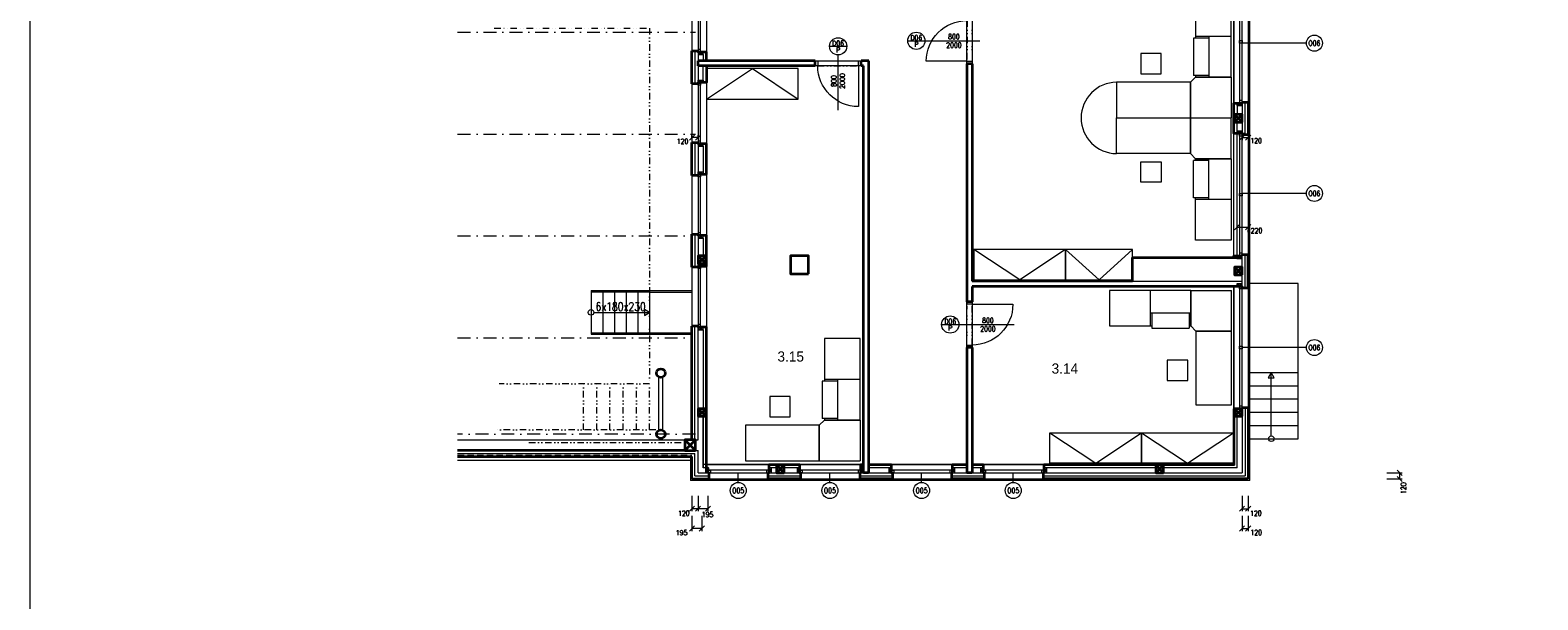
# Model space of a CAD drawing. Header units: millimetres. Extents: x -485339 to 350584, y -2181201 to -313328.
# Tile 39 of 115: x -83567 to -53967, y -1130730 to -1119547. Entities that reach past the tile are written whole.
import ezdxf
from ezdxf.enums import TextEntityAlignment as Align

# ---------------------------------------------------------------- set-up
doc = ezdxf.new("R2010")
doc.units = ezdxf.units.MM
doc.header["$LTSCALE"] = 10
for name, pattern in [('DASHDOT', [25.4, 12.7, -6.35, 0, -6.35]), ('DĚLICÍ2', [15.875, 6.35, -3.175, 0, -3.175, 0, -3.175]), ('ČÁRKOVANÁ2', [9.525, 6.35, -3.175])]:
    doc.linetypes.add(name, pattern=pattern)
doc.layers.get('Defpoints').update_dxf_attribs({"color": 201})
for name, color, linetype, lineweight in [('A_vybavení', 252, 'Continuous', 18), ('N_dveře', 10, 'Continuous', 18), ('N_kóty', 10, 'Continuous', 18), ('N_okna', 10, 'Continuous', 18), ('N_okna_konst_prof', 10, 'Continuous', 18), ('N_popis_otvory', 10, 'Continuous', 18), ('N_čáry_obrys', 10, 'Continuous', 35), ('N_čáry_obv.plášt', 212, 'Continuous', 18), ('N_čáry_obv.plášt_obrys', 212, 'Continuous', 35), ('N_čáry_plné', 10, 'Continuous', 18), ('PBŘ', 160, 'Continuous', 18), ('St__otvory_dveře', 40, 'Continuous', 18), ('St_lehký obvodový plášť', 152, 'Continuous', 18), ('St_plocha_místnosti', 250, 'Continuous', 18), ('St_popis', 250, 'Continuous', 18), ('St_sloupy_konstrukce haly', 5, 'Continuous', 35), ('St_sloupy_opláštění_půdorys', 25, 'Continuous', 35), ('St_čáry_nad', 250, 'DĚLICÍ2', 18), ('St_čáry_obrys', 5, 'Continuous', 35), ('St_čáry_osy', 250, 'DASHDOT', 18), ('St_čáry_plné', 250, 'Continuous', 18), ('St_čáry_pod', 250, 'ČÁRKOVANÁ2', 18)]:
    doc.layers.add(name, color=color, linetype=linetype, lineweight=lineweight)
doc.layers.add('St_plocha_místn', color=140, linetype='Continuous', lineweight=18, plot=False)
doc.styles.add('Andy', font='txt')
doc.styles.get("Standard").update_dxf_attribs({"font": 'simplex.shx', "width": 0.8})
doc.linetypes.add('ZIGZAG', pattern='A,0.00254,-5.08,[131,ltypeshp.shx,S=5.08,R=0,X=-5.08,Y=0],-10.16,[131,ltypeshp.shx,S=5.08,R=180,X=5.08,Y=0],-5.08', length=20.32254)
doc.dimstyles.new('stavebníM50 vnitřní', dxfattribs={"dimtxt": 100, "dimasz": 100, "dimexe": 50, "dimexo": 100, "dimgap": 30, "dimtad": 1, "dimdec": 0, "dimtxsty": 'Standard', "dimblk": 'OBLIQUE', "dimcen": 2.5, "dimclrd": 256, "dimclre": 256, "dimclrt": 256, "dimadec": 0, "dimazin": 0, "dimtfac": 1, "dimtdec": 0, "dimtmove": 2, "dimatfit": 2, "dimldrblk": 'OBLIQUE', "dimfxl": 250, "dimfxlon": 1, "dimlwd": -1, "dimlwe": -1, "dimarcsym": 0})

# ---------------------------------------------------------------- blocks, each defined once
blk = doc.blocks.new('G$C9C144299')
at = {"layer": 'St_lehký obvodový plášť', "color": 0, "ltscale": 2}
for points in [[(0, -50), (2400, -50), (2400, 0), (0, 0)], [(0, -50), (0, -50), (0, 0), (0, 0)], [(0, -50), (0, -50), (0, 0), (0, 0)], [(0, -50), (50, -50), (50, 0), (0, 0)], [(1225, -50), (1175, -50), (1175, 0), (1225, 0)], [(2400, -50), (2350, -50), (2350, 0), (2400, 0)]]:
    blk.add_lwpolyline(points, close=True, dxfattribs=at)
blk = doc.blocks.new('G$C2A6251B2')
at = {"layer": 'St_lehký obvodový plášť', "color": 0, "ltscale": 2}
for points in [[(0, -50), (1200, -50), (1200, 0), (0, 0)], [(0, -50), (50, -50), (50, 0), (0, 0)], [(1200, -50), (1150, -50), (1150, 0), (1200, 0)]]:
    blk.add_lwpolyline(points, close=True, dxfattribs=at)
blk = doc.blocks.new('G$CBB62DE26')
at = {"layer": 'St_sloupy_opláštění_půdorys', "ltscale": 2}
blk.add_lwpolyline([(-75, -150), (75, -150), (75, 0), (-75, 0)], close=True, dxfattribs=at)
for points in [[(-75, 0), (75, -150)], [(75, 0), (-75, -150)]]:
    blk.add_lwpolyline(points, dxfattribs=at)
blk = doc.blocks.new('G$CC1796412')
at = {"layer": 'St__otvory_dveře', "color": 0, "ltscale": 2}
blk.add_lwpolyline([(850, 1), (850, 801)], dxfattribs=at)
at = {"layer": 'St__otvory_dveře', "ltscale": 2}
for points in [[(50, 0), (0, 0), (0, -100), (50, -100)], [(900, 1), (850, 1), (850, -99), (900, -99)]]:
    blk.add_lwpolyline(points, close=True, dxfattribs=at)
at = {"layer": 'St__otvory_dveře', "linetype": 'DĚLICÍ2', "ltscale": 2}
for points in [[(50, 0), (850, 1)], [(50, -100), (850, -99)]]:
    blk.add_lwpolyline(points, dxfattribs=at)
at = {"layer": 'St__otvory_dveře', "color": 0, "ltscale": 2}
blk.add_arc((850, 1), 800, 90, 180, dxfattribs=at)
blk = doc.blocks.new('G$C08AFE675')
at = {"layer": 'St_sloupy_konstrukce haly', "color": 250, "lineweight": 18, "ltscale": 2}
for points in [[(-525, 40), (525, 40)], [(-525, -40), (525, -40)]]:
    blk.add_lwpolyline(points, dxfattribs=at)
at = {"layer": 'St_sloupy_konstrukce haly', "ltscale": 2}
for centre in [(-600, 0), (600, 0)]:
    blk.add_circle(centre, 85, dxfattribs=at)
blk = doc.blocks.new('G$C0F2906C7')
at = {"layer": 'St_sloupy_opláštění_půdorys', "ltscale": 2}
blk.add_lwpolyline([(-105, -105), (105, -105), (105, 105), (-105, 105)], close=True, dxfattribs=at)
for points in [[(-105, 105), (105, -105)], [(105, 105), (-105, -105)]]:
    blk.add_lwpolyline(points, dxfattribs=at)
blk = doc.blocks.new('G$C06EEB7C7')
at = {"layer": 'A_vybavení', "linetype": 'Continuous'}
for p, q in [((-700, 2400), (-700, 1567.680059)), ((0, 2400), (-700, 2400)), ((0, 800), (0, 2400)), ((-440.612934, 1567.680059), (-741.008501, 1567.680059)), ((-741.008501, 1567.680059), (-741.008501, 832.319942)), ((0, 1600), (-700, 1600)), ((-440.612934, 1600), (-440.612934, 800)), ((-1371.703643, 1262.803724), (-1771.703643, 1262.803724)), ((-1771.703643, 1262.803724), (-1771.703643, 862.803724)), ((-1371.703643, 862.803724), (-1371.703643, 1262.803724)), ((-800, 700), (-2250, 700)), ((-2250, 700), (-2250, 0)), ((-2250, 700), (-2250, 0)), ((-1771.703643, 862.803724), (-1371.703643, 862.803724)), ((-800, 700), (-700, 800)), ((-800, 700), (-800, 0)), ((-800, 0), (-800, 700)), ((-440.612934, 832.319942), (-741.008501, 832.319942)), ((-700, 832.319942), (-700, 800)), ((-700, 800), (0, 800)), ((0, 800), (-700, 800)), ((0, 800), (0, 0)), ((-2250, 0), (0, 0)), ((-2250, 0), (0, 0)), ((-2250, -700), (-2250, 0)), ((-2250, -700), (-2250, 0)), ((-800, -700), (-800, 0)), ((-800, 0), (-800, -700)), ((0, -800), (0, 0)), ((-800, -700), (-2250, -700)), ((-1771.703643, -862.803724), (-1371.703643, -862.803724)), ((-1771.703643, -1262.803724), (-1771.703643, -862.803724)), ((-1371.703643, -862.803724), (-1371.703643, -1262.803724)), ((-800, -700), (-700, -800)), ((-440.612934, -832.319942), (-741.008501, -832.319942)), ((-741.008501, -1567.680059), (-741.008501, -832.319942)), ((-700, -800), (0, -800)), ((0, -800), (-700, -800)), ((-700, -832.319942), (-700, -800)), ((-440.612934, -1600), (-440.612934, -800)), ((0, -800), (0, -2400)), ((-1371.703643, -1262.803724), (-1771.703643, -1262.803724)), ((-440.612934, -1567.680059), (-741.008501, -1567.680059)), ((-700, -2400), (-700, -1567.680059)), ((0, -1600), (-700, -1600)), ((0, -2400), (-700, -2400))]:
    blk.add_line(p, q, dxfattribs=at)
blk.add_arc((-2246.000453, 0), 700.011426, 90.3273638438, 269.6726361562, dxfattribs=at)
blk = doc.blocks.new('*U2262')
at = {"color": 0, "linetype": 'ByBlock', "lineweight": -2}
blk.add_lwpolyline([(0, -600), (1800, -600), (1800, 0), (0, 0), (0, -600), (900, 0), (1800, -600)], dxfattribs=at)
blk = doc.blocks.new('*U2265')
at = {"color": 0, "linetype": 'ByBlock', "lineweight": -2}
blk.add_lwpolyline([(0, -600), (1313, -600), (1313, 0), (0, 0), (0, -600), (656, 0), (1313, -600)], dxfattribs=at)
blk = doc.blocks.new('G$C5984D2B0')
at = {"layer": 'A_vybavení', "linetype": 'Continuous'}
for p, q in [((-2250, 0), (0, 0)), ((-2250, -700), (-2250, 0)), ((-2250, -700), (-2250, 0)), ((-800, -700), (-800, 0)), ((-800, 0), (-800, -700)), ((0, -800), (0, 0)), ((-800, -700), (-2250, -700)), ((-1771.703643, -862.803724), (-1371.703643, -862.803724)), ((-1771.703643, -1262.803724), (-1771.703643, -862.803724)), ((-1371.703643, -862.803724), (-1371.703643, -1262.803724)), ((-800, -700), (-700, -800)), ((-440.612934, -832.319942), (-741.008501, -832.319942)), ((-741.008501, -1567.680059), (-741.008501, -832.319942)), ((-700, -800), (0, -800)), ((0, -800), (-700, -800)), ((-700, -832.319942), (-700, -800)), ((-440.612934, -1600), (-440.612934, -800)), ((0, -800), (0, -2400)), ((-1371.703643, -1262.803724), (-1771.703643, -1262.803724)), ((-440.612934, -1567.680059), (-741.008501, -1567.680059)), ((-700, -2400), (-700, -1567.680059)), ((0, -1600), (-700, -1600)), ((0, -2400), (-700, -2400))]:
    blk.add_line(p, q, dxfattribs=at)
blk = doc.blocks.new('_OBLIQUE')
at = {"color": 0, "linetype": 'ByBlock'}
blk.add_line((-0.5, -0.5), (0.5, 0.5), dxfattribs=at)
blk = doc.blocks.new('*D2296')
at = {"layer": 'Defpoints', "color": 0, "transparency": 16777216}
for p in [(-70380, -1127052), (-70575, -1128357), (-70575, -1129330)]:
    blk.add_point(p, dxfattribs=at)
at = {"layer": 'N_kóty', "transparency": 16777216}
for p, q in [((-70575, -1129080), (-70575, -1129380)), ((-70380, -1129080), (-70380, -1129380)), ((-70380, -1129330), (-70575, -1129330))]:
    blk.add_line(p, q, dxfattribs=at)
at = {"layer": 'N_kóty', "linetype": 'ByBlock', "transparency": 16777216, "xscale": 100, "yscale": 100, "zscale": 100, "rotation": 180}
blk.add_blockref('_OBLIQUE', (-70575, -1129330), dxfattribs=at)
at = {"layer": 'N_kóty', "linetype": 'ByBlock', "transparency": 16777216, "xscale": 100, "yscale": 100, "zscale": 100}
blk.add_blockref('_OBLIQUE', (-70380, -1129330), dxfattribs=at)
at = {"layer": 'N_kóty', "transparency": 16777216, "insert": (-70777, -1129411), "char_height": 100, "attachment_point": 5}
blk.add_mtext('195', dxfattribs=at)
blk = doc.blocks.new('*D2297')
at = {"layer": 'Defpoints', "color": 0, "transparency": 16777216}
for p in [(-59775, -1128237), (-59655, -1128357), (-59655, -1128941)]:
    blk.add_point(p, dxfattribs=at)
at = {"layer": 'N_kóty', "transparency": 16777216}
for p, q in [((-59775, -1128691), (-59775, -1128991)), ((-59775, -1128941), (-59655, -1128941)), ((-59655, -1128691), (-59655, -1128991))]:
    blk.add_line(p, q, dxfattribs=at)
at = {"layer": 'N_kóty', "linetype": 'ByBlock', "transparency": 16777216, "xscale": 100, "yscale": 100, "zscale": 100, "rotation": 180}
blk.add_blockref('_OBLIQUE', (-59775, -1128941), dxfattribs=at)
at = {"layer": 'N_kóty', "linetype": 'ByBlock', "transparency": 16777216, "xscale": 100, "yscale": 100, "zscale": 100}
blk.add_blockref('_OBLIQUE', (-59655, -1128941), dxfattribs=at)
at = {"layer": 'N_kóty', "transparency": 16777216, "insert": (-59503, -1129030), "char_height": 100, "attachment_point": 5}
blk.add_mtext('120', dxfattribs=at)
blk = doc.blocks.new('*D2298')
at = {"layer": 'Defpoints', "color": 0, "transparency": 16777216}
for p in [(-59775, -1128627), (-59655, -1128747), (-59655, -1129330)]:
    blk.add_point(p, dxfattribs=at)
at = {"layer": 'N_kóty', "transparency": 16777216}
for p, q in [((-59775, -1129080), (-59775, -1129380)), ((-59655, -1129080), (-59655, -1129380)), ((-59775, -1129330), (-59655, -1129330))]:
    blk.add_line(p, q, dxfattribs=at)
at = {"layer": 'N_kóty', "linetype": 'ByBlock', "transparency": 16777216, "xscale": 100, "yscale": 100, "zscale": 100, "rotation": 180}
blk.add_blockref('_OBLIQUE', (-59775, -1129330), dxfattribs=at)
at = {"layer": 'N_kóty', "linetype": 'ByBlock', "transparency": 16777216, "xscale": 100, "yscale": 100, "zscale": 100}
blk.add_blockref('_OBLIQUE', (-59655, -1129330), dxfattribs=at)
at = {"layer": 'N_kóty', "transparency": 16777216, "insert": (-59497, -1129407), "char_height": 100, "attachment_point": 5}
blk.add_mtext('120', dxfattribs=at)
blk = doc.blocks.new('*D2299')
at = {"layer": 'Defpoints', "color": 0, "transparency": 16777216}
for p in [(-70455, -1128212), (-70260, -1128212), (-70455, -1128941)]:
    blk.add_point(p, dxfattribs=at)
at = {"layer": 'N_kóty', "transparency": 16777216}
for p, q in [((-70455, -1128691), (-70455, -1128991)), ((-70260, -1128941), (-70455, -1128941)), ((-70260, -1128691), (-70260, -1128991))]:
    blk.add_line(p, q, dxfattribs=at)
at = {"layer": 'N_kóty', "linetype": 'ByBlock', "transparency": 16777216, "xscale": 100, "yscale": 100, "zscale": 100, "rotation": 180}
blk.add_blockref('_OBLIQUE', (-70455, -1128941), dxfattribs=at)
at = {"layer": 'N_kóty', "linetype": 'ByBlock', "transparency": 16777216, "xscale": 100, "yscale": 100, "zscale": 100}
blk.add_blockref('_OBLIQUE', (-70260, -1128941), dxfattribs=at)
at = {"layer": 'N_kóty', "transparency": 16777216, "insert": (-70268, -1129055), "char_height": 100, "attachment_point": 5}
blk.add_mtext('195', dxfattribs=at)
blk = doc.blocks.new('*D2300')
at = {"layer": 'Defpoints', "color": 0, "transparency": 16777216}
for p in [(-70455, -1128212), (-70575, -1128357), (-70575, -1128941)]:
    blk.add_point(p, dxfattribs=at)
at = {"layer": 'N_kóty', "transparency": 16777216}
for p, q in [((-70575, -1128691), (-70575, -1128991)), ((-70455, -1128941), (-70575, -1128941)), ((-70455, -1128691), (-70455, -1128991))]:
    blk.add_line(p, q, dxfattribs=at)
at = {"layer": 'N_kóty', "linetype": 'ByBlock', "transparency": 16777216, "xscale": 100, "yscale": 100, "zscale": 100, "rotation": 180}
blk.add_blockref('_OBLIQUE', (-70575, -1128941), dxfattribs=at)
at = {"layer": 'N_kóty', "linetype": 'ByBlock', "transparency": 16777216, "xscale": 100, "yscale": 100, "zscale": 100}
blk.add_blockref('_OBLIQUE', (-70455, -1128941), dxfattribs=at)
at = {"layer": 'N_kóty', "transparency": 16777216, "insert": (-70735, -1129030), "char_height": 100, "attachment_point": 5}
blk.add_mtext('120', dxfattribs=at)
blk = doc.blocks.new('*D2301')
at = {"layer": 'Defpoints', "color": 0, "transparency": 16777216}
for p in [(-59775, -1121655), (-59655, -1121655), (-59655, -1121655)]:
    blk.add_point(p, dxfattribs=at)
at = {"layer": 'N_kóty', "transparency": 16777216}
for p, q in [((-59775, -1121655), (-59775, -1121705)), ((-59775, -1121655), (-59655, -1121655)), ((-59655, -1121655), (-59655, -1121705))]:
    blk.add_line(p, q, dxfattribs=at)
at = {"layer": 'N_kóty', "linetype": 'ByBlock', "transparency": 16777216, "xscale": 100, "yscale": 100, "zscale": 100, "rotation": 180}
blk.add_blockref('_OBLIQUE', (-59775, -1121655), dxfattribs=at)
at = {"layer": 'N_kóty', "linetype": 'ByBlock', "transparency": 16777216, "xscale": 100, "yscale": 100, "zscale": 100}
blk.add_blockref('_OBLIQUE', (-59655, -1121655), dxfattribs=at)
at = {"layer": 'N_kóty', "transparency": 16777216, "insert": (-59500, -1121716), "char_height": 100, "attachment_point": 5}
blk.add_mtext('120', dxfattribs=at)
blk = doc.blocks.new('*D2302')
at = {"layer": 'Defpoints', "color": 0, "transparency": 16777216}
for p in [(-59875, -1123414), (-59655, -1123414), (-59655, -1123414)]:
    blk.add_point(p, dxfattribs=at)
at = {"layer": 'N_kóty', "transparency": 16777216}
for p, q in [((-59875, -1123414), (-59875, -1123464)), ((-59875, -1123414), (-59655, -1123414)), ((-59655, -1123514), (-59655, -1123464))]:
    blk.add_line(p, q, dxfattribs=at)
at = {"layer": 'N_kóty', "linetype": 'ByBlock', "transparency": 16777216, "xscale": 100, "yscale": 100, "zscale": 100, "rotation": 180}
blk.add_blockref('_OBLIQUE', (-59875, -1123414), dxfattribs=at)
at = {"layer": 'N_kóty', "linetype": 'ByBlock', "transparency": 16777216, "xscale": 100, "yscale": 100, "zscale": 100}
blk.add_blockref('_OBLIQUE', (-59655, -1123414), dxfattribs=at)
at = {"layer": 'N_kóty', "transparency": 16777216, "insert": (-59490, -1123481), "char_height": 100, "attachment_point": 5}
blk.add_mtext('220', dxfattribs=at)
blk = doc.blocks.new('*D2304')
at = {"layer": 'Defpoints', "color": 0, "transparency": 16777216}
for p in [(-70575, -1121655), (-70575, -1121752), (-70455, -1121752)]:
    blk.add_point(p, dxfattribs=at)
at = {"layer": 'N_kóty', "transparency": 16777216}
for p, q in [((-70575, -1121655), (-70575, -1121605)), ((-70455, -1121655), (-70575, -1121655)), ((-70455, -1121655), (-70455, -1121605))]:
    blk.add_line(p, q, dxfattribs=at)
at = {"layer": 'N_kóty', "linetype": 'ByBlock', "transparency": 16777216, "xscale": 100, "yscale": 100, "zscale": 100, "rotation": 180}
blk.add_blockref('_OBLIQUE', (-70575, -1121655), dxfattribs=at)
at = {"layer": 'N_kóty', "linetype": 'ByBlock', "transparency": 16777216, "xscale": 100, "yscale": 100, "zscale": 100}
blk.add_blockref('_OBLIQUE', (-70455, -1121655), dxfattribs=at)
at = {"layer": 'N_kóty', "transparency": 16777216, "insert": (-70759, -1121729), "char_height": 100, "attachment_point": 5}
blk.add_mtext('120', dxfattribs=at)
blk = doc.blocks.new('*D2317')
at = {"layer": 'Defpoints', "color": 0, "transparency": 16777216}
for p in [(-59775, -1128237), (-59775, -1128357), (-56682, -1128357)]:
    blk.add_point(p, dxfattribs=at)
at = {"layer": 'N_kóty', "transparency": 16777216}
for p, q in [((-56932, -1128237), (-56632, -1128237)), ((-56682, -1128237), (-56682, -1128357)), ((-56932, -1128357), (-56632, -1128357))]:
    blk.add_line(p, q, dxfattribs=at)
at = {"layer": 'N_kóty', "linetype": 'ByBlock', "transparency": 16777216, "xscale": 100, "yscale": 100, "zscale": 100}
for p, rotation in [((-56682, -1128237), 90), ((-56682, -1128357), 270)]:
    blk.add_blockref('_OBLIQUE', p, dxfattribs=dict(at, rotation=rotation))
at = {"layer": 'N_kóty', "transparency": 16777216, "insert": (-56604, -1128539), "char_height": 100, "attachment_point": 5, "rotation": 90}
blk.add_mtext('120', dxfattribs=at)

msp = doc.modelspace()

# ---------------------------------------------------------------- linework, layer by layer
at = {"layer": 'N_okna_konst_prof'}
for points in [[(-70454.9, -1119977.2), (-70454.9, -1120027.2), (-70354.9, -1120027.2), (-70354.9, -1119977.2)], [(-70454.9, -1120577.2), (-70454.9, -1120527.2), (-70354.9, -1120527.2), (-70354.9, -1120577.2)], [(-59774.9, -1121027.2), (-59774.9, -1120977.2), (-59874.9, -1120977.2), (-59874.9, -1121027.2)], [(-59774.9, -1121577.2), (-59774.9, -1121527.2), (-59874.9, -1121527.2), (-59874.9, -1121577.2)], [(-70454.9, -1121777.2), (-70454.9, -1121827.2), (-70354.9, -1121827.2), (-70354.9, -1121777.2)], [(-70454.9, -1122377.2), (-70454.9, -1122327.2), (-70354.9, -1122327.2), (-70354.9, -1122377.2)], [(-70454.9, -1123577.2), (-70454.9, -1123627.2), (-70354.9, -1123627.2), (-70354.9, -1123577.2)], [(-70454.9, -1124177.2), (-70454.9, -1124127.2), (-70354.9, -1124127.2), (-70354.9, -1124177.2)], [(-59774.9, -1124027.2), (-59774.9, -1123977.2), (-59874.9, -1123977.2), (-59874.9, -1124027.2)], [(-59774.9, -1124577.2), (-59774.9, -1124527.2), (-59874.9, -1124527.2), (-59874.9, -1124577.2)], [(-70454.9, -1125377.2), (-70454.9, -1125427.2), (-70354.9, -1125427.2), (-70354.9, -1125377.2)], [(-70310.1, -1128237.2), (-70260.1, -1128237.2), (-70260.1, -1128137.2), (-70310.1, -1128137.2)], [(-69060.1, -1128237.2), (-69010.1, -1128237.2), (-69010.1, -1128137.2), (-69060.1, -1128137.2)], [(-68510.1, -1128237.2), (-68460.1, -1128237.2), (-68460.1, -1128137.2), (-68510.1, -1128137.2)], [(-67260.1, -1128237.2), (-67210.1, -1128237.2), (-67210.1, -1128137.2), (-67260.1, -1128137.2)], [(-66710.1, -1128237.2), (-66660.1, -1128237.2), (-66660.1, -1128137.2), (-66710.1, -1128137.2)], [(-65460.1, -1128237.2), (-65410.1, -1128237.2), (-65410.1, -1128137.2), (-65460.1, -1128137.2)], [(-64910.1, -1128237.2), (-64860.1, -1128237.2), (-64860.1, -1128137.2), (-64910.1, -1128137.2)], [(-63660.1, -1128237.2), (-63610.1, -1128237.2), (-63610.1, -1128137.2), (-63660.1, -1128137.2)]]:
    msp.add_lwpolyline(points, close=True, dxfattribs=at)
for points in [[(-70354.9, -1119977.2), (-70454.9, -1120027.2)], [(-70354.9, -1120027.2), (-70454.9, -1119977.2)], [(-70304.4, -1120147.2), (-70304.4, -1119989.7), (-70354.9, -1119989.7)], [(-70354.9, -1120027.2), (-70354.9, -1120147.2)], [(-70304.4, -1120247.2), (-70304.4, -1120564.7), (-70354.9, -1120564.7)], [(-70354.9, -1120527.2), (-70354.9, -1120247.2)], [(-70354.9, -1120577.2), (-70454.9, -1120527.2)], [(-70354.9, -1120527.2), (-70454.9, -1120577.2)], [(-59874.9, -1121027.2), (-59774.9, -1120977.2)], [(-59874.9, -1120977.2), (-59774.9, -1121027.2)], [(-59874.9, -1121577.2), (-59774.9, -1121527.2)], [(-59874.9, -1121527.2), (-59774.9, -1121577.2)], [(-70354.9, -1121777.2), (-70454.9, -1121827.2)], [(-70354.9, -1121827.2), (-70454.9, -1121777.2)], [(-70304.4, -1122364.7), (-70304.4, -1121789.7), (-70354.9, -1121789.7)], [(-70354.9, -1121827.2), (-70354.9, -1122327.2)], [(-70354.9, -1122377.2), (-70454.9, -1122327.2)], [(-70354.9, -1122327.2), (-70454.9, -1122377.2)], [(-70304.4, -1122364.7), (-70354.9, -1122364.7)], [(-70354.9, -1123577.2), (-70454.9, -1123627.2)], [(-70354.9, -1123627.2), (-70454.9, -1123577.2)], [(-70354.9, -1124164.7), (-70304.4, -1124164.7), (-70304.4, -1124127.2), (-70304.4, -1123589.7), (-70354.9, -1123589.7)], [(-70354.9, -1123627.2), (-70354.9, -1123977.2)], [(-70354.9, -1124177.2), (-70454.9, -1124127.2)], [(-70354.9, -1124127.2), (-70454.9, -1124177.2)], [(-59874.9, -1124027.2), (-59774.9, -1123977.2)], [(-59874.9, -1123977.2), (-59774.9, -1124027.2)], [(-59874.9, -1124577.2), (-59774.9, -1124527.2)], [(-59874.9, -1124527.2), (-59774.9, -1124577.2)], [(-70354.9, -1125377.2), (-70454.9, -1125427.2)], [(-70354.9, -1125427.2), (-70454.9, -1125377.2)], [(-70304.4, -1128137.2), (-70304.4, -1125389.7), (-70354.9, -1125389.7)], [(-70354.9, -1125427.2), (-70354.9, -1126977.2)], [(-70310.1, -1128137.2), (-70260.1, -1128237.2)], [(-70260.1, -1128137.2), (-70310.1, -1128237.2)], [(-69060.1, -1128074.2), (-70291.9, -1128074.2)], [(-69060.1, -1128137.2), (-69010.1, -1128237.2)], [(-69010.1, -1128137.2), (-69060.1, -1128237.2)], [(-68510.1, -1128137.2), (-68460.1, -1128237.2)], [(-68460.1, -1128137.2), (-68510.1, -1128237.2)], [(-67260.1, -1128137.2), (-67210.1, -1128237.2)], [(-67210.1, -1128137.2), (-67260.1, -1128237.2)], [(-66710.1, -1128137.2), (-66660.1, -1128237.2)], [(-66660.1, -1128137.2), (-66710.1, -1128237.2)], [(-65460.1, -1128137.2), (-65410.1, -1128237.2)], [(-65410.1, -1128137.2), (-65460.1, -1128237.2)], [(-64910.1, -1128137.2), (-64860.1, -1128237.2)], [(-64860.1, -1128137.2), (-64910.1, -1128237.2)], [(-63660.1, -1128137.2), (-63610.1, -1128237.2)], [(-63610.1, -1128137.2), (-63660.1, -1128237.2)]]:
    msp.add_lwpolyline(points, dxfattribs=at)
at = {"layer": 'N_popis_otvory'}
for points in [[(-65999.6, -1119757.2), (-64920.3, -1119757.2)], [(-67704.9, -1121114.5), (-67704.9, -1120033.2)], [(-58511.5, -1119802.2), (-59774.9, -1119802.2)], [(-58511.5, -1122752.2), (-59774.9, -1122752.2)], [(-65331.8, -1125327.2), (-64250.5, -1125327.2)], [(-58511.5, -1125777.2), (-59774.9, -1125777.2)], [(-69666.1, -1128425.9), (-69666.1, -1128237.2)], [(-67866.1, -1128425.9), (-67866.1, -1128237.2)], [(-66066.1, -1128425.9), (-66066.1, -1128237.2)], [(-64266.1, -1128425.9), (-64266.1, -1128237.2)]]:
    msp.add_lwpolyline(points, dxfattribs=at)
for centre, radius in [((-67704.9, -1119864.2), 169), ((-66169.3, -1119755.1), 169), ((-58354.2, -1119802.2), 157.3), ((-58354.2, -1122752.2), 157.3), ((-65503.3, -1125325.5), 169), ((-58354.2, -1125777.2), 157.3), ((-69666.1, -1128583.2), 157.3), ((-67866.1, -1128583.2), 157.3), ((-66066.1, -1128583.2), 157.3), ((-64266.1, -1128583.2), 157.3)]:
    msp.add_circle(centre, radius, dxfattribs=at)
at = {"layer": 'N_čáry_obrys'}
for points in [[(-70291.9, -1120147.2), (-70291.9, -1119977.2), (-70454.9, -1119977.2), (-70454.9, -1119952.2)], [(-70291.9, -1120247.2), (-70291.9, -1120577.2), (-70454.9, -1120577.2), (-70454.9, -1120602.2)], [(-59937.9, -1121202.2), (-59937.9, -1120977.2), (-59774.9, -1120977.2), (-59774.9, -1120957.2)], [(-59774.9, -1121597.2), (-59774.9, -1121577.2), (-59937.9, -1121577.2), (-59937.9, -1121202.2)], [(-70291.9, -1122377.2), (-70291.9, -1121777.2), (-70454.9, -1121777.2), (-70454.9, -1121752.2)], [(-70291.9, -1122377.2), (-70454.9, -1122377.2), (-70454.9, -1122402.2)], [(-70454.9, -1124202.2), (-70454.9, -1124177.2), (-70291.9, -1124177.2), (-70291.9, -1124127.2), (-70291.9, -1123577.2), (-70454.9, -1123577.2), (-70454.9, -1123552.2)], [(-59938.3, -1124007.2), (-59937.9, -1123977.2), (-59774.9, -1123977.2)], [(-59774.9, -1124602.2), (-59774.9, -1124577.2), (-59937.9, -1124577.2)], [(-70291.9, -1128137.2), (-70291.9, -1125377.2), (-70454.9, -1125377.2), (-70454.9, -1125357.2)], [(-59936.3, -1126977.2), (-59936.3, -1128074.2)], [(-59936.3, -1126977.2), (-59924.9, -1126977.2)], [(-70291.9, -1128137.2), (-70260.1, -1128137.2), (-70260.1, -1128237.2)], [(-69080.1, -1128237.2), (-69060.1, -1128237.2), (-69060.1, -1128074.2), (-68460.1, -1128074.2), (-68460.1, -1128237.2), (-68440.1, -1128237.2)], [(-67280.1, -1128237.2), (-67260.1, -1128237.2), (-67260.1, -1128074.2), (-67204.9, -1128074.2)], [(-67104.9, -1128074.2), (-66660.1, -1128074.2), (-66660.1, -1128237.2), (-66640.1, -1128237.2)], [(-65480.1, -1128237.2), (-65460.1, -1128237.2), (-65460.1, -1128074.2), (-65173.4, -1128074.2)], [(-65073.3, -1128074.2), (-64860.1, -1128074.2), (-64860.1, -1128237.2), (-64840.1, -1128237.2)], [(-63680.1, -1128237.2), (-63660.1, -1128237.2), (-63660.1, -1128074.2), (-61465.3, -1128074.2)], [(-59936.3, -1128074.2), (-61465.3, -1128074.2)]]:
    msp.add_lwpolyline(points, dxfattribs=at)
at = {"layer": 'N_čáry_obv.plášt'}
for p, q in [((-59654.9, -1109867.2), (-59655.6, -1128250)), ((-59774.9, -1126977.2), (-59774, -1128236.4)), ((-69080.1, -1128237.2), (-68440.1, -1128237.2)), ((-67330.1, -1128237.2), (-66690.1, -1128237.2)), ((-65480.1, -1128237.2), (-64840.1, -1128237.2)), ((-63680.1, -1128237.2), (-59774.9, -1128237.2))]:
    msp.add_line(p, q, dxfattribs=at)
at = {"layer": 'N_čáry_obv.plášt', "linetype": 'ZIGZAG'}
for p, q in [((-70514.9, -1119952.2), (-70514.9, -1120602.2)), ((-70514.9, -1121752.2), (-70514.9, -1122402.2)), ((-70514.9, -1123552.2), (-70514.9, -1124202.2)), ((-59714.9, -1124602.2), (-59714.9, -1123952.2)), ((-70514.9, -1127587.2), (-70514.9, -1125357.2)), ((-59714.9, -1126952.2), (-59714.9, -1128297.2)), ((-70514.9, -1127797.2), (-70514.9, -1127787.2)), ((-70514.9, -1128297.2), (-70514.9, -1127857.2)), ((-70514.9, -1128297.2), (-70240.1, -1128297.2))]:
    msp.add_line(p, q, dxfattribs=at)
at = {"layer": 'N_čáry_obv.plášt', "ltscale": 2}
for p, q in [((-70454.9, -1119952.2), (-70454.9, -1120602.2)), ((-70454.9, -1121752.2), (-70454.9, -1122402.2)), ((-70454.9, -1123552.2), (-70454.9, -1124202.2)), ((-70454.9, -1127587.2), (-70454.9, -1125377.2)), ((-70454.9, -1128237.2), (-70454.9, -1127797.2)), ((-70454.9, -1128237.2), (-70240.1, -1128237.2))]:
    msp.add_line(p, q, dxfattribs=at)
at = {"layer": 'N_čáry_obv.plášt'}
for points in [[(-70574.9, -1118607.2), (-70574.9, -1127587.2)], [(-59774.9, -1120977.2), (-59774.9, -1121577.2)], [(-59774.9, -1124602.2), (-59774.9, -1123952.2)], [(-70574.9, -1127587.2), (-70454.9, -1127587.2)], [(-70574.9, -1128357.2), (-59678.3, -1128357.2)]]:
    msp.add_lwpolyline(points, dxfattribs=at)
at = {"layer": 'N_čáry_obv.plášt', "linetype": 'ZIGZAG'}
for points in [[(-59714.9, -1121597.2), (-59714.9, -1120957.2)], [(-75174.3, -1127857.2), (-70514.9, -1127857.2)], [(-69080.1, -1128297.2), (-68440.1, -1128297.2)], [(-67280.1, -1128297.2), (-66640.1, -1128297.2)], [(-65480.1, -1128297.2), (-64840.1, -1128297.2)], [(-63680.1, -1128297.2), (-59714.9, -1128297.2)]]:
    msp.add_lwpolyline(points, dxfattribs=at)
at = {"layer": 'N_čáry_obv.plášt', "ltscale": 2}
msp.add_lwpolyline([(-75174.3, -1127797.2), (-70454.9, -1127797.2)], dxfattribs=at)
at = {"layer": 'N_čáry_obv.plášt_obrys'}
for p, q in [((-70574.9, -1120602.2), (-70574.9, -1119952.2)), ((-70574.9, -1119952.2), (-70454.9, -1119952.2)), ((-70454.9, -1120602.2), (-70574.9, -1120602.2)), ((-70574.9, -1122402.2), (-70574.9, -1121752.2)), ((-70574.9, -1121752.2), (-70454.9, -1121752.2)), ((-70454.9, -1122402.2), (-70574.9, -1122402.2)), ((-70574.9, -1124202.2), (-70574.9, -1123552.2)), ((-70574.9, -1123552.2), (-70454.9, -1123552.2)), ((-70454.9, -1124202.2), (-70574.9, -1124202.2)), ((-70454.9, -1125357.2), (-70574.9, -1125357.2)), ((-70574.9, -1127587.2), (-70574.9, -1125357.2))]:
    msp.add_line(p, q, dxfattribs=at)
at = {"layer": 'N_čáry_obv.plášt_obrys', "ltscale": 2}
for p, q in [((-59774.9, -1120957.2), (-59654.9, -1120957.2)), ((-59654.9, -1120957.2), (-59654.9, -1121597.2)), ((-59774.9, -1121597.2), (-59654.9, -1121597.2)), ((-59654.9, -1124602.2), (-59655.4, -1123952.2)), ((-59654.9, -1126952.2), (-59654.9, -1128357.2)), ((-70574.9, -1128357.2), (-70574.9, -1127917.2)), ((-70240.1, -1128237.2), (-70240.1, -1128357.2)), ((-69080.1, -1128357.2), (-69080.1, -1128237.2)), ((-68440.1, -1128237.2), (-68440.1, -1128357.2)), ((-67280.1, -1128237.2), (-67280.1, -1128357.2)), ((-66640.1, -1128237.2), (-66640.1, -1128357.2)), ((-65480.1, -1128237.2), (-65480.1, -1128357.2)), ((-64840.1, -1128237.2), (-64840.1, -1128357.2)), ((-63680.1, -1128237.2), (-63680.1, -1128357.2)), ((-70574.9, -1128357.2), (-70240.1, -1128357.2)), ((-68440.1, -1128357.2), (-69080.1, -1128357.2)), ((-66640.1, -1128357.2), (-67280.1, -1128357.2)), ((-64840.1, -1128357.2), (-65480.1, -1128357.2)), ((-59654.9, -1128357.2), (-63680.1, -1128357.2))]:
    msp.add_line(p, q, dxfattribs=at)
at = {"layer": 'N_čáry_obv.plášt_obrys'}
for points in [[(-59774.9, -1123952.2), (-59655.4, -1123952.2)], [(-59774.9, -1123952.2), (-59774.9, -1123977.2)], [(-70714.9, -1127797.2), (-75174.3, -1127797.2)]]:
    msp.add_lwpolyline(points, dxfattribs=at)
at = {"layer": 'N_čáry_obv.plášt_obrys', "ltscale": 2}
for points in [[(-59774.9, -1124602.2), (-59654.9, -1124602.2)], [(-59774.9, -1126952.2), (-59654.9, -1126952.2)], [(-75174.3, -1127917.2), (-70574.9, -1127917.2)]]:
    msp.add_lwpolyline(points, dxfattribs=at)
at = {"layer": 'N_čáry_plné', "ltscale": 2}
for p, q in [((-59624.9, -1128387.2), (-59624.9, -1109867.2)), ((-70604.9, -1127917.2), (-70604.9, -1128387.2)), ((-59624.9, -1128387.2), (-70604.9, -1128387.2))]:
    msp.add_line(p, q, dxfattribs=at)
for points in [[(-59936.3, -1118577.2), (-59936.3, -1121202.2)], [(-70291.9, -1118607.2), (-70291.9, -1120147.2)], [(-70291.9, -1120247.2), (-70291.9, -1123977.2)], [(-59925.4, -1121202.2), (-59925.4, -1120989.7), (-59873.3, -1120989.7)], [(-59874.9, -1121564.7), (-59925.4, -1121564.7), (-59925.4, -1121202.2)], [(-59873.3, -1120977.2), (-59873.3, -1121202.2)], [(-59875.3, -1121352.2), (-59875.3, -1124007.2)], [(-70291.9, -1124127.2), (-70291.9, -1126977.2)], [(-59936.3, -1124577.2), (-59936.3, -1126977.2)], [(-70354.9, -1128137.2), (-70354.9, -1127127.2)], [(-59923.8, -1126977.2), (-59923.8, -1128086.7)], [(-59873.8, -1127127.2), (-59873.8, -1128137.2)], [(-75174.3, -1127987.2), (-70604.9, -1127987.2)], [(-68915.1, -1128074.2), (-70354.9, -1128074.2)], [(-70260.1, -1128137.2), (-70354.9, -1128137.2)], [(-68915.1, -1128137.2), (-69060.1, -1128137.2)], [(-69047.6, -1128137.2), (-69047.6, -1128086.7), (-68472.6, -1128086.7), (-68472.6, -1128137.2)], [(-67204.9, -1128074.2), (-68765.1, -1128074.2)], [(-68460.1, -1128137.2), (-68765.1, -1128137.2)], [(-67204.9, -1128137.2), (-67260.1, -1128137.2)], [(-67247.6, -1128137.2), (-67247.6, -1128086.7), (-67204.9, -1128086.7)], [(-65173.3, -1128074.2), (-67104.9, -1128074.2)], [(-67104.9, -1128086.7), (-66672.6, -1128086.7), (-66672.6, -1128137.2)], [(-66660.1, -1128137.2), (-67104.9, -1128137.2)], [(-65175.3, -1128137.2), (-65460.1, -1128137.2)], [(-65447.6, -1128137.2), (-65447.6, -1128086.7), (-65173.4, -1128086.7)], [(-61465.3, -1128074.2), (-65073.3, -1128074.2)], [(-65073.3, -1128086.7), (-64872.6, -1128086.7), (-64872.6, -1128137.2)], [(-64860.1, -1128137.2), (-65073.3, -1128137.2)], [(-59873.3, -1128137.2), (-63660.1, -1128137.2)], [(-63647.6, -1128137.2), (-63647.6, -1128086.7), (-59923.8, -1128086.7)], [(-59873.3, -1128137.2), (-59874.9, -1128137.2)]]:
    msp.add_lwpolyline(points, dxfattribs=at)
at = {"layer": 'N_čáry_plné'}
for points in [[(-66338.2, -1119755.1), (-66000.3, -1119755.1)], [(-67873.9, -1119864.2), (-67535.9, -1119864.2)], [(-65672.3, -1125325.5), (-65334.3, -1125325.5)]]:
    msp.add_lwpolyline(points, dxfattribs=at)
at = {"layer": 'PBŘ', "lineweight": 18}
msp.add_lwpolyline([(-83567.2, -1070408.7), (-24367.3, -1071801.8), (-24367.3, -1167020.6), (-83567.2, -1165627.5)], close=True, dxfattribs=at)
at = {"layer": 'St_lehký obvodový plášť', "ltscale": 2}
msp.add_lwpolyline([(-59724.9, -1121577.2), (-59724.9, -1121577.2), (-59774.9, -1121577.2), (-59774.9, -1121577.2)], close=True, dxfattribs=at)
msp.add_lwpolyline([(-59724.9, -1121577.2), (-59724.9, -1121577.2), (-59774.9, -1121577.2), (-59774.9, -1121577.2)], close=True, dxfattribs=at)
at = {"layer": 'St_plocha_místn'}
for points in [[(-68304.9, -1118107.2), (-68304.9, -1118607.2), (-70291.9, -1118607.2), (-70291.9, -1120147.2), (-67104.9, -1120147.2), (-67104.9, -1128074.2), (-65175.3, -1128074.2), (-65175.3, -1118107.2)], [(-59936.3, -1118577.2), (-61923.3, -1118577.2), (-61923.3, -1118107.2), (-65075.3, -1118107.2), (-65075.3, -1124477.2), (-61925.3, -1124477.2), (-61925.3, -1124007.2), (-59938.3, -1124006.2)], [(-70291.9, -1128074.2), (-67204.9, -1128074.2), (-67204.9, -1120247.2), (-70291.9, -1120247.2)], [(-65073.3, -1128074.2), (-59936.3, -1128074.2), (-59937.9, -1124577.2), (-65073.3, -1124577.2)]]:
    msp.add_lwpolyline(points, close=True, dxfattribs=at)
at = {"layer": 'St_čáry_nad', "ltscale": 2}
for points in [[(-74454.9, -1119507.2), (-71404.9, -1119507.2), (-71404.9, -1126492.2), (-74360.1, -1126492.2)], [(-72704.9, -1127392.2), (-72704.9, -1126492.2)], [(-72444.9, -1127392.2), (-72444.9, -1126492.2)], [(-72184.9, -1127392.2), (-72184.9, -1126492.2)], [(-71924.9, -1127392.2), (-71924.9, -1126492.2)], [(-71664.9, -1127392.2), (-71664.9, -1126492.2)], [(-71404.9, -1127392.2), (-71404.9, -1126492.2)], [(-71284.9, -1127392.2), (-74428.1, -1127392.2)], [(-73774.9, -1127642.2), (-70714.9, -1127642.2)]]:
    msp.add_lwpolyline(points, dxfattribs=at)
at = {"layer": 'St_čáry_obrys', "ltscale": 2}
for p, q in [((-65075.3, -1120207.2), (-65175.3, -1120207.2)), ((-61925.3, -1124477.2), (-65075.3, -1124477.2)), ((-59874.9, -1124577.2), (-65075.3, -1124577.2))]:
    msp.add_line(p, q, dxfattribs=at)
for points in [[(-68154.9, -1120147.2), (-70454.9, -1120147.2)], [(-70454.9, -1120247.2), (-70454.9, -1120147.2)], [(-68154.9, -1120247.2), (-70454.9, -1120247.2)], [(-68154.9, -1120247.2), (-68154.9, -1120147.2)], [(-67104.9, -1120147.2), (-67254.9, -1120147.2)], [(-67254.9, -1120247.2), (-67254.9, -1120147.2)], [(-67204.9, -1120247.2), (-67254.9, -1120247.2)], [(-67204.9, -1128237.2), (-67204.9, -1120247.2)], [(-67104.9, -1128237.2), (-67104.9, -1120147.2)], [(-65175.3, -1120207.2), (-65175.3, -1124877.2)], [(-65075.3, -1120207.2), (-65075.3, -1124477.2)], [(-61925.3, -1124477.2), (-61925.3, -1124007.2)], [(-61925.3, -1124007.2), (-59875.3, -1124007.2)], [(-65075.3, -1124577.2), (-65075.3, -1124877.2)], [(-65074.5, -1124877.2), (-65175.3, -1124877.2)], [(-65175.3, -1125777.2), (-65175.3, -1128237.2)], [(-65074.5, -1125777.2), (-65175.3, -1125777.2)], [(-65075.3, -1125777.2), (-65075.3, -1128237.2)], [(-67105.9, -1128237.2), (-67205.9, -1128237.2)], [(-65076.3, -1128237.2), (-65176.3, -1128237.2)]]:
    msp.add_lwpolyline(points, dxfattribs=at)
msp.add_lwpolyline([(-68289.1, -1124327.2), (-68289.1, -1123977.2), (-68639.1, -1123977.2), (-68639.1, -1124327.2)], close=True, dxfattribs=at)
at = {"layer": 'St_čáry_osy', "ltscale": 2}
for points in [[(-75174.3, -1119587.2), (-70504.9, -1119587.2)], [(-75174.3, -1121587.2), (-70504.9, -1121587.2)], [(-75174.3, -1123587.2), (-70574.9, -1123587.2)], [(-75174.3, -1125587.2), (-70574.9, -1125587.2)], [(-70504.9, -1127477.2), (-75174.3, -1127477.2)]]:
    msp.add_lwpolyline(points, dxfattribs=at)
at = {"layer": 'St_čáry_plné', "ltscale": 2}
for p, q in [((-72554.9, -1124657.2), (-70574.9, -1124657.2)), ((-71404.9, -1124687.2), (-71404.9, -1125487.2)), ((-71404.9, -1124687.2), (-70574.9, -1124687.2)), ((-59655, -1124517.2), (-59655.4, -1124517.2)), ((-58674.9, -1124517.2), (-59624.9, -1124517.2)), ((-58674.9, -1126267.2), (-58674.9, -1124517.2)), ((-72554.9, -1125517.2), (-70574.9, -1125517.2)), ((-71404.9, -1125487.2), (-70574.9, -1125487.2)), ((-59624.9, -1126267.2), (-58674.9, -1126267.2))]:
    msp.add_line(p, q, dxfattribs=at)
for points in [[(-61925.3, -1124477.2), (-59774.9, -1124477.2)], [(-72554.9, -1124657.2), (-72554.9, -1125517.2)], [(-72324.9, -1124687.2), (-72554.9, -1124687.2), (-72554.9, -1125487.2), (-72324.9, -1125487.2)], [(-72094.9, -1124687.2), (-72324.9, -1124687.2), (-72324.9, -1125487.2), (-72094.9, -1125487.2)], [(-71864.9, -1124687.2), (-72094.9, -1124687.2), (-72094.9, -1125487.2), (-71864.9, -1125487.2)], [(-71634.9, -1124687.2), (-71864.9, -1124687.2), (-71864.9, -1125487.2), (-71634.9, -1125487.2)], [(-71404.9, -1124687.2), (-71634.9, -1124687.2), (-71634.9, -1125487.2), (-71404.9, -1125487.2)], [(-72500.3, -1125087.2), (-71404.9, -1125087.2)], [(-59624.9, -1126527.2), (-58674.9, -1126527.2), (-58674.9, -1126267.2)], [(-59199.9, -1127512.6), (-59199.9, -1126267.2)], [(-59624.9, -1126787.2), (-58674.9, -1126787.2), (-58674.9, -1126527.2)], [(-59624.9, -1127047.2), (-58674.9, -1127047.2), (-58674.9, -1126787.2)], [(-70354.9, -1127127.2), (-70354.9, -1128137.2)], [(-59624.9, -1127307.2), (-58674.9, -1127307.2), (-58674.9, -1127047.2)], [(-59624.9, -1127567.2), (-58674.9, -1127567.2), (-58674.9, -1127307.2)], [(-75174.3, -1127587.2), (-70504.9, -1127587.2)]]:
    msp.add_lwpolyline(points, dxfattribs=at)
for points in [[(-71404.9, -1125087.2), (-71506.3, -1125028.6), (-71506.3, -1125145.8)], [(-59199.9, -1126267.2), (-59258.5, -1126368.6), (-59141.3, -1126368.6)]]:
    msp.add_lwpolyline(points, close=True, dxfattribs=at)
for centre in [(-72554.9, -1125087.2), (-59199.9, -1127567.2)]:
    msp.add_circle(centre, 54.6, dxfattribs=at)
at = {"layer": 'St_čáry_pod', "ltscale": 2}
msp.add_lwpolyline([(-75174.3, -1127887.2), (-70574.9, -1127887.2)], dxfattribs=at)

# ---------------------------------------------------------------- block references
at = {"layer": 'A_vybavení'}
msp.add_blockref('G$C06EEB7C7', (-59987.9, -1121270.1), dxfattribs=at)
at = {"layer": 'A_vybavení', "ltscale": 0.5}
for name, p, rotation in [('*U2262', (-70287.6, -1120299.9), 359.9999999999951), ('*U2262', (-63238.2, -1124450.9), 180), ('*U2265', (-61925.3, -1124450.9), 180)]:
    msp.add_blockref(name, p, dxfattribs=dict(at, rotation=rotation))
at = {"layer": 'A_vybavení', "xscale": -1}
for p, rotation in [((-59979, -1124654.2), 270), ((-67274.1, -1128001.7), 180)]:
    msp.add_blockref('G$C5984D2B0', p, dxfattribs=dict(at, rotation=rotation))
at = {"layer": 'A_vybavení', "ltscale": 0.5, "xscale": -1, "rotation": 179.9999999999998}
for p in [(-63545.5, -1128048.9), (-61745.5, -1128048.9)]:
    msp.add_blockref('*U2262', p, dxfattribs=at)
at = {"layer": 'N_dveře', "ltscale": 2, "xscale": -1}
for p, rotation in [((-65173.7, -1119307.2), 89.99999999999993), ((-68154.9, -1120246.4), 179.9999999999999), ((-65075.3, -1125777.2), 270)]:
    msp.add_blockref('G$CC1796412', p, dxfattribs=dict(at, rotation=rotation))
at = {"layer": 'N_okna', "ltscale": 2}
for name, p, rotation in [('G$C9C144299', (-59824.9, -1120977.2), 90), ('G$C2A6251B2', (-70454.9, -1119977.2), 90), ('G$C2A6251B2', (-70454.9, -1121777.2), 90), ('G$C9C144299', (-59824.9, -1123977.2), 90), ('G$C2A6251B2', (-70454.9, -1123577.2), 90), ('G$C2A6251B2', (-70454.9, -1125377.2), 90), ('G$C9C144299', (-59824.9, -1126977.2), 90), ('G$C2A6251B2', (-69060.1, -1128237.2), 180), ('G$C2A6251B2', (-67260.1, -1128237.2), 180), ('G$C2A6251B2', (-65460.1, -1128237.2), 180), ('G$C2A6251B2', (-63660.1, -1128237.2), 180)]:
    msp.add_blockref(name, p, dxfattribs=dict(at, rotation=rotation))
at = {"layer": 'St_sloupy_konstrukce haly', "ltscale": 2, "rotation": 90}
msp.add_blockref('G$C08AFE675', (-71184.9, -1126877.2), dxfattribs=at)
at = {"layer": 'St_sloupy_opláštění_půdorys', "ltscale": 2, "rotation": 90}
for name, p in [('G$CBB62DE26', (-59924.9, -1121277.2)), ('G$CBB62DE26', (-70454.9, -1124052.2)), ('G$CBB62DE26', (-59924.9, -1124277.2)), ('G$CBB62DE26', (-70454.9, -1127052.2)), ('G$CBB62DE26', (-59924.9, -1127052.2)), ('G$C0F2906C7', (-70609.9, -1127692.2)), ('G$CBB62DE26', (-68915.1, -1128162.2)), ('G$CBB62DE26', (-61465.3, -1128162.2))]:
    msp.add_blockref(name, p, dxfattribs=at)

# ---------------------------------------------------------------- texts
at = {"layer": 'N_popis_otvory', "width": 0.8}
for s, p in [('D06', (-67704.9, -1119804.3)), ('D06', (-66169.3, -1119695.2)), ('O06', (-58354.2, -1119802.2)), ('P', (-67704.9, -1119934.1)), ('P', (-66169.3, -1119825)), ('O06', (-58354.2, -1122752.2)), ('D06', (-65503.3, -1125265.6)), ('P', (-65503.3, -1125395.3)), ('O06', (-58354.2, -1125777.2)), ('O05', (-69666.1, -1128583.2)), ('O05', (-67866.1, -1128583.2)), ('O05', (-66066.1, -1128583.2)), ('O05', (-64266.1, -1128583.2))]:
    msp.add_text(s, height=100, dxfattribs=at).set_placement(p, align=Align.MIDDLE_CENTER)
at = {"layer": 'N_popis_otvory', "char_height": 100, "attachment_point": 5}
for insert, width in [((-65431.1, -1119757.2), 1338.526), ((-64763.4, -1125327.2), 1342.526)]:
    msp.add_mtext('800\\P2000', dxfattribs=dict(at, insert=insert, width=width))
at = {"layer": 'N_popis_otvory', "insert": (-67704.9, -1120546.1), "char_height": 100, "width": 1342.526, "attachment_point": 5, "rotation": 90}
msp.add_mtext('800\\P2000', dxfattribs=at)
at = {"layer": 'St_plocha_místnosti', "ltscale": 2, "style": 'Andy'}
for s, p in [('3.15', (-68895.5, -1126053.1)), ('3.14', (-63513.6, -1126289.2))]:
    msp.add_text(s, height=200, dxfattribs=at).set_placement(p)
at = {"layer": 'St_popis', "ltscale": 2, "width": 0.8}
msp.add_text('6x180x230', height=165, dxfattribs=at).set_placement((-72466, -1125055.6))

# ---------------------------------------------------------------- dimensions: what is measured, and where the dimension line sits
at = {"layer": 'N_kóty'}
for base, p1, p2, picture, middle in [((-70574.9, -1121654.8), (-70454.9, -1121752.2), (-70574.9, -1121752.2), '*D2304', (-70758.6, -1121728.8)), ((-59655.3, -1121654.9), (-59774.9, -1121654.8), (-59655.3, -1121654.9), '*D2301', (-59499.7, -1121715.9)), ((-59655.4, -1123414.5), (-59875.3, -1123414.4), (-59655.4, -1123414.5), '*D2302', (-59490.5, -1123480.8)), ((-70574.9, -1129330.1), (-70379.9, -1127052.2), (-70574.9, -1128357.2), '*D2296', (-70777.3, -1129411)), ((-59654.9, -1128940.6), (-59774.9, -1128237.2), (-59654.9, -1128357.2), '*D2297', (-59503.5, -1129029.6)), ((-59654.9, -1129330.1), (-59774.9, -1128626.7), (-59654.9, -1128746.7), '*D2298', (-59496.8, -1129406.5))]:
    dim = msp.add_linear_dim(base=base, p1=p1, p2=p2, dimstyle='stavebníM50 vnitřní', dxfattribs=at)
    dim.commit()
    dim.dimension.update_dxf_attribs({"geometry": picture, "text_midpoint": middle, "dimtype": 160})
for base, p1, p2, picture, middle in [((-70574.9, -1128940.6), (-70454.9, -1128212.2), (-70574.9, -1128357.2), '*D2300', (-70734.7, -1129029.9)), ((-70454.9, -1128940.6), (-70260.1, -1128212.2), (-70454.9, -1128212.2), '*D2299', (-70268.3, -1129055.4))]:
    dim = msp.add_linear_dim(base=base, p1=p1, p2=p2, dimstyle='stavebníM50 vnitřní', override={"dimtxsty": 'Standard', "dimldrblk": 'OBLIQUE'}, dxfattribs=at)
    dim.commit()
    dim.dimension.update_dxf_attribs({"geometry": picture, "text_midpoint": middle, "dimtype": 160})
dim = msp.add_linear_dim(base=(-56682.1, -1128357.2), p1=(-59774.9, -1128237.2), p2=(-59774.9, -1128357.2), angle=90, dimstyle='stavebníM50 vnitřní', dxfattribs=at)
dim.commit()
dim.dimension.update_dxf_attribs({"geometry": '*D2317', "text_midpoint": (-56604.5, -1128539.5), "dimtype": 160})

doc.saveas('drawing.dxf')
